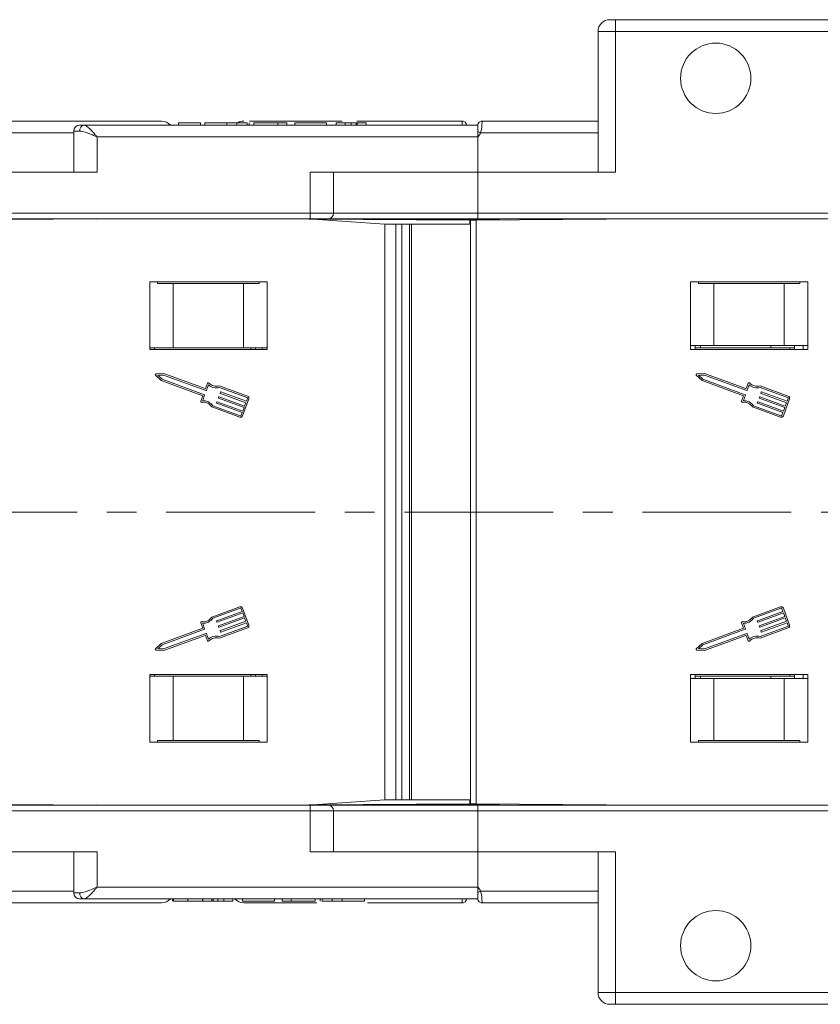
# Model space of a CAD drawing. Header units: millimetres. Extents: x 2548 to 3470, y -441 to 211.
# Tile 12 of 49: x 2977 to 3045, y -289 to -205. Entities that reach past the tile are written whole.
import ezdxf

# ---------------------------------------------------------------- set-up
doc = ezdxf.new("R2010")
doc.units = ezdxf.units.MM
doc.linetypes.add('CENTERX2', pattern=[20.32, 12.7, -2.54, 2.54, -2.54])

msp = doc.modelspace()

# ---------------------------------------------------------------- linework, layer by layer
at = {"color": 7, "linetype": 'Continuous', "lineweight": 15}
for p, q in [((3027.815, -204.671), (3027.315, -204.671)), ((3027.815, -204.671), (3027.815, -205.671)), ((3027.815, -204.671), (3060.864, -204.671)), ((3026.315, -205.671), (3026.315, -217.671)), ((3026.315, -205.671), (3027.815, -205.671)), ((3027.815, -205.671), (3027.815, -217.671)), ((3060.864, -205.671), (3027.815, -205.671)), ((2970.412, -213.321), (2989.062, -213.321)), ((2996.569, -213.321), (3004.465, -213.321)), ((3005.726, -213.321), (3014.725, -213.321)), ((3014.725, -213.321), (3014.725, -213.321)), ((3016.412, -213.321), (3026.315, -213.321)), ((2981.562, -214.171), (2981.562, -217.671)), ((2981.562, -214.171), (2982.071, -214.171)), ((2982.062, -213.671), (2982.444, -213.671)), ((2982.444, -213.671), (3016.062, -213.671)), ((2990.504, -213.471), (2990.504, -213.671)), ((2992.395, -213.471), (2992.395, -213.671)), ((2992.742, -213.471), (2992.742, -213.671)), ((2994.645, -213.471), (2994.645, -213.671)), ((2995.488, -213.471), (2995.488, -213.671)), ((2996.358, -213.471), (2996.358, -213.671)), ((2996.536, -213.471), (2996.536, -213.671)), ((2996.947, -213.471), (2996.947, -213.671)), ((2998.998, -213.471), (2996.947, -213.471)), ((2998.998, -213.471), (2998.998, -213.671)), ((2999.767, -213.471), (2998.998, -213.471)), ((2999.767, -213.471), (2999.767, -213.671)), ((3000.434, -213.471), (3000.434, -213.671)), ((3003.152, -213.471), (3000.434, -213.471)), ((3003.152, -213.471), (3003.152, -213.671)), ((3004.742, -213.471), (3003.972, -213.471)), ((3003.972, -213.471), (3003.972, -213.671)), ((3004.742, -213.471), (3004.742, -213.671)), ((3005.251, -213.471), (3005.251, -213.671)), ((3005.663, -213.471), (3005.663, -213.671)), ((3005.767, -213.471), (3005.767, -213.671)), ((3006.536, -213.471), (3005.767, -213.471)), ((3006.536, -213.471), (3006.536, -213.671)), ((3016.062, -213.671), (3016.062, -214.196)), ((3016.062, -214.196), (3016.062, -214.671)), ((2981.562, -214.321), (2970.297, -214.321)), ((2983.562, -214.671), (2983.562, -217.671)), ((3016.062, -214.671), (2983.562, -214.671)), ((3016.062, -214.671), (3016.062, -217.671)), ((3026.315, -214.321), (3016.297, -214.321)), ((2970.062, -217.671), (2983.562, -217.671)), ((3001.744, -221.171), (3001.744, -217.671)), ((3016.062, -217.671), (3001.744, -217.671)), ((3003.744, -221.171), (3003.744, -217.671)), ((3016.062, -221.171), (3016.062, -217.671)), ((3027.815, -217.671), (3016.062, -217.671)), ((2970.062, -221.171), (3001.744, -221.171)), ((3001.744, -221.671), (2970.062, -221.671)), ((2984.562, -221.671), (2970.064, -221.741)), ((2983.575, -221.671), (2983.5, -221.676)), ((2983.575, -221.676), (2983.575, -221.671)), ((3008.105, -222.121), (3001.562, -221.671)), ((3015.073, -221.741), (3001.637, -221.676)), ((3015.364, -221.768), (3001.666, -221.678)), ((3001.744, -221.671), (3001.744, -221.171)), ((3001.744, -221.171), (3003.744, -221.171)), ((3003.244, -221.671), (3001.744, -221.671)), ((3016.062, -221.671), (3003.244, -221.671)), ((3003.744, -221.171), (3016.062, -221.171)), ((3017.909, -221.755), (3015.073, -221.741)), ((3015.073, -221.766), (3015.073, -221.741)), ((3030.713, -221.671), (3015.924, -221.768)), ((3016.062, -221.171), (3060.864, -221.171)), ((3016.062, -221.671), (3016.062, -221.171)), ((3060.864, -221.671), (3016.062, -221.671)), ((3029.575, -221.671), (3029.455, -221.679)), ((3029.575, -221.678), (3029.575, -221.671)), ((3030.575, -221.671), (3030.568, -221.672)), ((3008.105, -271.221), (3008.105, -222.121)), ((3008.105, -222.121), (3009.069, -222.121)), ((3009.069, -222.121), (3009.069, -271.221)), ((3009.564, -222.121), (3009.069, -222.121)), ((3009.564, -271.221), (3009.564, -222.121)), ((3010.228, -222.121), (3009.564, -222.121)), ((3010.228, -222.121), (3010.228, -271.221)), ((3010.385, -222.121), (3010.228, -222.121)), ((3010.385, -222.121), (3010.385, -271.221)), ((3015.364, -222.121), (3010.385, -222.121)), ((3015.364, -221.768), (3015.644, -221.769)), ((3015.364, -222.121), (3015.364, -221.768)), ((3015.424, -221.771), (3015.924, -221.768)), ((3015.424, -271.571), (3015.424, -221.771)), ((3015.924, -221.768), (3015.924, -271.574)), ((2998.062, -227.021), (2988.062, -227.021)), ((2988.062, -227.021), (2988.062, -232.821)), ((2988.729, -227.171), (2988.729, -227.021)), ((2990.062, -227.171), (2988.729, -227.171)), ((2990.062, -232.671), (2990.062, -227.171)), ((2996.062, -227.171), (2990.062, -227.171)), ((2996.062, -232.671), (2996.062, -227.171)), ((2997.395, -227.171), (2996.062, -227.171)), ((2997.395, -227.021), (2997.395, -227.171)), ((2998.062, -232.821), (2998.062, -227.021)), ((3044.213, -227.021), (3034.213, -227.021)), ((3034.213, -227.021), (3034.213, -232.821)), ((3034.88, -227.171), (3034.88, -227.021)), ((3036.213, -227.171), (3034.88, -227.171)), ((3036.213, -232.471), (3036.213, -227.171)), ((3042.213, -227.171), (3036.213, -227.171)), ((3042.213, -232.471), (3042.213, -227.171)), ((3043.546, -227.171), (3042.213, -227.171)), ((3043.546, -227.021), (3043.546, -227.171)), ((3044.213, -232.821), (3044.213, -227.021)), ((2990.062, -232.671), (2988.062, -232.671)), ((2988.462, -232.821), (2988.462, -232.671)), ((2996.062, -232.671), (2990.062, -232.671)), ((2998.062, -232.671), (2996.062, -232.671)), ((2996.675, -232.671), (2996.675, -232.821)), ((2997.075, -232.821), (2997.075, -232.671)), ((2997.662, -232.821), (2997.662, -232.671)), ((3036.213, -232.471), (3034.213, -232.471)), ((3034.613, -232.821), (3034.613, -232.471)), ((3035.075, -232.671), (3034.613, -232.671)), ((3035.075, -232.671), (3035.075, -232.471)), ((3041.075, -232.671), (3035.075, -232.671)), ((3042.213, -232.471), (3036.213, -232.471)), ((3041.075, -232.671), (3041.075, -232.471)), ((3043.075, -232.671), (3041.075, -232.671)), ((3044.213, -232.471), (3042.213, -232.471)), ((3042.675, -232.671), (3042.675, -232.821)), ((3043.075, -232.821), (3043.075, -232.471)), ((3043.813, -232.821), (3043.813, -232.471)), ((2988.062, -232.821), (2998.062, -232.821)), ((3034.213, -232.821), (3044.213, -232.821)), ((2988.553, -234.999), (2989.04, -235.454)), ((2989.259, -234.855), (2988.594, -234.889)), ((2989.239, -234.984), (2988.75, -235.009)), ((2988.75, -235.009), (2989.108, -235.343)), ((2992.852, -236.303), (2989.239, -234.984)), ((2992.776, -236.14), (2989.259, -234.855)), ((3034.704, -234.999), (3035.191, -235.454)), ((3035.41, -234.855), (3034.745, -234.889)), ((3035.39, -234.984), (3034.901, -235.009)), ((3034.901, -235.009), (3035.259, -235.343)), ((3039.003, -236.303), (3035.39, -234.984)), ((3038.927, -236.14), (3035.41, -234.855)), ((2989.04, -235.454), (2992.587, -236.75)), ((2989.108, -235.343), (2992.72, -236.663)), ((2992.975, -235.687), (2992.817, -236.121)), ((2993.062, -235.821), (2992.893, -236.284)), ((2996.394, -236.782), (2994.016, -235.913)), ((3035.191, -235.454), (3038.738, -236.75)), ((3035.259, -235.343), (3038.871, -236.663)), ((3039.126, -235.687), (3038.968, -236.121)), ((3039.213, -235.821), (3039.044, -236.284)), ((3042.545, -236.782), (3040.167, -235.913)), ((2992.587, -236.75), (2992.417, -237.214)), ((2992.739, -236.704), (2992.57, -237.168)), ((2993.911, -236.928), (2993.933, -236.868)), ((2993.974, -236.849), (2996.147, -237.643)), ((2996.35, -236.902), (2994.009, -236.047)), ((2994.064, -236.509), (2994.086, -236.449)), ((2996.257, -237.344), (2994.083, -236.55)), ((2994.127, -236.43), (2996.301, -237.224)), ((3038.738, -236.75), (3038.568, -237.214)), ((3038.89, -236.704), (3038.721, -237.168)), ((3040.062, -236.928), (3040.084, -236.868)), ((3040.125, -236.849), (3042.298, -237.643)), ((3042.501, -236.902), (3040.161, -236.047)), ((3040.215, -236.509), (3040.237, -236.449)), ((3042.408, -237.344), (3040.234, -236.55)), ((3040.278, -236.43), (3042.452, -237.224)), ((2993.359, -237.712), (2995.737, -238.581)), ((2993.44, -237.606), (2995.781, -238.461)), ((2993.757, -237.348), (2993.779, -237.288)), ((2995.95, -238.183), (2993.776, -237.389)), ((2993.82, -237.269), (2995.994, -238.063)), ((2996.103, -237.763), (2993.93, -236.969)), ((2995.982, -238.467), (2996.508, -237.028)), ((2996.147, -237.643), (2996.257, -237.344)), ((2996.301, -237.224), (2996.388, -236.984)), ((3039.51, -237.712), (3041.888, -238.581)), ((3039.591, -237.606), (3041.932, -238.461)), ((3039.909, -237.348), (3039.93, -237.288)), ((3042.101, -238.183), (3039.928, -237.389)), ((3039.971, -237.269), (3042.145, -238.063)), ((3042.254, -237.763), (3040.081, -236.969)), ((3042.133, -238.467), (3042.659, -237.028)), ((3042.298, -237.643), (3042.408, -237.344)), ((3042.452, -237.224), (3042.539, -236.984)), ((2995.862, -238.423), (2995.95, -238.183)), ((2995.994, -238.063), (2996.103, -237.763)), ((3042.013, -238.423), (3042.101, -238.183)), ((3042.145, -238.063), (3042.254, -237.763)), ((2995.737, -254.761), (2993.359, -255.63)), ((2995.781, -254.881), (2993.44, -255.736)), ((2993.776, -255.953), (2995.95, -255.159)), ((2995.994, -255.279), (2993.82, -256.073)), ((2995.95, -255.159), (2995.862, -254.919)), ((2996.508, -256.314), (2995.982, -254.875)), ((2996.103, -255.578), (2995.994, -255.279)), ((3041.888, -254.761), (3039.51, -255.63)), ((3041.932, -254.881), (3039.591, -255.736)), ((3039.928, -255.953), (3042.101, -255.159)), ((3042.145, -255.279), (3039.971, -256.073)), ((3042.101, -255.159), (3042.013, -254.919)), ((3042.659, -256.314), (3042.133, -254.875)), ((3042.254, -255.578), (3042.145, -255.279)), ((2992.417, -256.128), (2992.587, -256.592)), ((2992.57, -256.174), (2992.739, -256.638)), ((2993.779, -256.054), (2993.757, -255.994)), ((2993.93, -256.373), (2996.103, -255.578)), ((2996.147, -255.698), (2993.974, -256.493)), ((2994.083, -256.792), (2996.257, -255.998)), ((2996.301, -256.118), (2994.127, -256.912)), ((2996.257, -255.998), (2996.147, -255.698)), ((2996.388, -256.358), (2996.301, -256.118)), ((3038.568, -256.128), (3038.738, -256.592)), ((3038.721, -256.174), (3038.89, -256.638)), ((3039.93, -256.054), (3039.909, -255.994)), ((3040.081, -256.373), (3042.254, -255.578)), ((3042.298, -255.698), (3040.125, -256.493)), ((3040.234, -256.792), (3042.408, -255.998)), ((3042.452, -256.118), (3040.278, -256.912)), ((3042.408, -255.998), (3042.298, -255.698)), ((3042.539, -256.358), (3042.452, -256.118)), ((2992.587, -256.592), (2989.04, -257.887)), ((2992.72, -256.679), (2989.108, -257.998)), ((2989.239, -258.358), (2992.852, -257.038)), ((2993.933, -256.474), (2993.911, -256.414)), ((2994.009, -257.295), (2996.35, -256.44)), ((2994.016, -257.429), (2996.394, -256.56)), ((2994.086, -256.893), (2994.064, -256.833)), ((3038.738, -256.592), (3035.191, -257.887)), ((3038.871, -256.679), (3035.259, -257.998)), ((3035.39, -258.358), (3039.003, -257.038)), ((3040.084, -256.474), (3040.062, -256.414)), ((3040.161, -257.295), (3042.501, -256.44)), ((3040.167, -257.429), (3042.545, -256.56)), ((3040.237, -256.893), (3040.215, -256.833)), ((2989.259, -258.487), (2992.776, -257.202)), ((2992.817, -257.221), (2992.975, -257.655)), ((2992.893, -257.057), (2993.062, -257.521)), ((3035.41, -258.487), (3038.927, -257.202)), ((3038.968, -257.221), (3039.126, -257.655)), ((3039.044, -257.057), (3039.213, -257.521)), ((2989.04, -257.887), (2988.553, -258.342)), ((2988.594, -258.453), (2989.259, -258.487)), ((2989.108, -257.998), (2988.75, -258.333)), ((2988.75, -258.333), (2989.239, -258.358)), ((3035.191, -257.887), (3034.704, -258.342)), ((3034.745, -258.453), (3035.41, -258.487)), ((3035.259, -257.998), (3034.901, -258.333)), ((3034.901, -258.333), (3035.39, -258.358)), ((2988.062, -260.521), (2988.062, -266.321)), ((2998.062, -260.521), (2988.062, -260.521)), ((2990.062, -260.671), (2988.062, -260.671)), ((2988.462, -260.671), (2988.462, -260.521)), ((2990.062, -260.671), (2990.062, -266.171)), ((2996.062, -260.671), (2990.062, -260.671)), ((2996.062, -260.671), (2996.062, -266.171)), ((2998.062, -260.671), (2996.062, -260.671)), ((2996.675, -260.521), (2996.675, -260.671)), ((2997.075, -260.671), (2997.075, -260.521)), ((2997.662, -260.671), (2997.662, -260.521)), ((2998.062, -266.321), (2998.062, -260.521)), ((3034.213, -260.521), (3034.213, -266.321)), ((3044.213, -260.521), (3034.213, -260.521)), ((3034.213, -260.871), (3036.213, -260.871)), ((3034.613, -260.871), (3034.613, -260.521)), ((3035.075, -260.671), (3034.613, -260.671)), ((3035.075, -260.671), (3035.075, -260.871)), ((3041.075, -260.671), (3035.075, -260.671)), ((3036.213, -260.871), (3036.213, -266.171)), ((3036.213, -260.871), (3042.213, -260.871)), ((3041.075, -260.671), (3041.075, -260.871)), ((3043.075, -260.671), (3041.075, -260.671)), ((3042.213, -260.871), (3042.213, -266.171)), ((3042.213, -260.871), (3044.213, -260.871)), ((3042.675, -260.521), (3042.675, -260.671)), ((3043.075, -260.871), (3043.075, -260.521)), ((3043.813, -260.871), (3043.813, -260.521)), ((3044.213, -266.321), (3044.213, -260.521)), ((2988.729, -266.171), (2988.729, -266.321)), ((2990.062, -266.171), (2988.729, -266.171)), ((2996.062, -266.171), (2990.062, -266.171)), ((2997.395, -266.171), (2996.062, -266.171)), ((2997.395, -266.321), (2997.395, -266.171)), ((3034.88, -266.171), (3036.213, -266.171)), ((3034.88, -266.321), (3034.88, -266.171)), ((3036.213, -266.171), (3042.213, -266.171)), ((3042.213, -266.171), (3043.546, -266.171)), ((3043.546, -266.171), (3043.546, -266.321)), ((2988.062, -266.321), (2998.062, -266.321)), ((3034.213, -266.321), (3044.213, -266.321)), ((3001.562, -271.671), (3008.105, -271.221)), ((3009.069, -271.221), (3008.105, -271.221)), ((3009.069, -271.221), (3009.564, -271.221)), ((3009.564, -271.221), (3010.228, -271.221)), ((3010.228, -271.221), (3010.385, -271.221)), ((3010.385, -271.221), (3015.364, -271.221)), ((3015.364, -271.574), (3015.364, -271.221)), ((3001.744, -271.671), (2970.062, -271.671)), ((2970.064, -271.601), (2984.562, -271.671)), ((2983.5, -271.666), (2983.575, -271.671)), ((2983.575, -271.671), (2983.575, -271.666)), ((3001.637, -271.666), (3015.073, -271.601)), ((3001.666, -271.664), (3015.364, -271.574)), ((3001.744, -271.671), (3001.744, -272.171)), ((3003.244, -271.671), (3001.744, -271.671)), ((3003.244, -271.671), (3016.062, -271.671)), ((3015.073, -271.601), (3015.073, -271.576)), ((3015.073, -271.601), (3017.909, -271.587)), ((3015.644, -271.572), (3015.364, -271.574)), ((3015.924, -271.574), (3015.424, -271.571)), ((3015.924, -271.574), (3030.713, -271.671)), ((3016.062, -272.171), (3016.062, -271.671)), ((3016.062, -271.671), (3060.864, -271.671)), ((3029.455, -271.663), (3029.575, -271.671)), ((3029.575, -271.671), (3029.575, -271.663)), ((3030.568, -271.67), (3030.575, -271.671)), ((2970.062, -272.171), (3001.744, -272.171)), ((3001.744, -272.171), (3001.744, -275.671)), ((3001.744, -272.171), (3003.744, -272.171)), ((3003.744, -275.671), (3003.744, -272.171)), ((3016.062, -272.171), (3003.744, -272.171)), ((3016.062, -272.171), (3016.062, -275.671)), ((3060.864, -272.171), (3016.062, -272.171)), ((2970.062, -275.671), (2983.562, -275.671)), ((2981.562, -275.671), (2981.562, -279.171)), ((2983.562, -278.671), (2983.562, -275.671)), ((3016.062, -275.671), (3001.744, -275.671)), ((3016.062, -275.671), (3027.815, -275.671)), ((3016.062, -278.671), (3016.062, -275.671)), ((3026.315, -275.671), (3026.315, -287.671)), ((3027.815, -275.671), (3027.815, -287.671)), ((3016.062, -278.671), (2983.562, -278.671)), ((3016.062, -279.146), (3016.062, -278.671)), ((2981.562, -279.021), (2970.297, -279.021)), ((2981.562, -279.171), (2982.071, -279.171)), ((2982.062, -279.671), (2982.444, -279.671)), ((2982.444, -279.671), (3016.062, -279.671)), ((2989.985, -279.871), (2989.985, -279.671)), ((2990.073, -279.871), (2990.073, -279.671)), ((2991.314, -279.871), (2991.314, -279.671)), ((2992.549, -279.871), (2992.549, -279.671)), ((2992.588, -279.871), (2992.588, -279.671)), ((2993.357, -279.871), (2993.357, -279.671)), ((2993.461, -279.871), (2993.461, -279.671)), ((2993.873, -279.871), (2993.873, -279.671)), ((2994.383, -279.871), (2994.383, -279.671)), ((2995.152, -279.871), (2995.152, -279.671)), ((2995.972, -279.871), (2995.972, -279.671)), ((2998.69, -279.871), (2998.69, -279.671)), ((2999.357, -279.871), (2999.357, -279.671)), ((3000.126, -279.871), (3000.126, -279.671)), ((3002.177, -279.871), (3002.177, -279.671)), ((3002.588, -279.871), (3002.588, -279.671)), ((3002.766, -279.871), (3002.766, -279.671)), ((3003.637, -279.871), (3003.637, -279.671)), ((3004.48, -279.871), (3004.48, -279.671)), ((3006.383, -279.871), (3006.383, -279.671)), ((3016.062, -279.671), (3016.062, -279.146)), ((3026.315, -279.021), (3016.297, -279.021)), ((2970.412, -280.021), (2989.062, -280.021)), ((2992.588, -279.871), (2993.357, -279.871)), ((2994.383, -279.871), (2995.152, -279.871)), ((2995.972, -279.871), (2998.69, -279.871)), ((2996.075, -280.021), (3002.302, -280.021)), ((2999.357, -279.871), (3000.126, -279.871)), ((3000.126, -279.871), (3002.177, -279.871)), ((3006.645, -280.021), (3014.725, -280.021)), ((3014.725, -280.021), (3014.725, -280.021)), ((3016.412, -280.021), (3026.315, -280.021)), ((3027.815, -287.671), (3026.315, -287.671)), ((3027.815, -287.671), (3060.864, -287.671)), ((3027.815, -287.671), (3027.815, -288.671)), ((3027.315, -288.671), (3027.815, -288.671)), ((3060.864, -288.671), (3027.815, -288.671))]:
    msp.add_line(p, q, dxfattribs=at)
at = {"color": 1, "linetype": 'CENTERX2', "lineweight": 13}
msp.add_line((3388.248, -246.671), (2837.587, -246.671), dxfattribs=at)
at = {"color": 7, "linetype": 'Continuous', "lineweight": 15}
for centre in [(3036.364, -209.671), (3036.364, -283.671)]:
    msp.add_circle(centre, 3, dxfattribs=at)
for centre, radius, start, end in [((3027.315, -205.671), 1, 90, 180), ((2989.062, -214.321), 1, 40.5416, 90), ((2996.075, -214.321), 1, 90, 120.17863), ((3014.725, -213.671), 0.35, 0.00166, 90.00559), ((3014.725, -213.671), 0.35, 0, 90), ((3016.412, -213.671), 0.35, 89.99442, 179.99834), ((3016.412, -213.671), 0.35, 90, 180), ((2982.062, -214.171), 0.5, 90, 180), ((2982.519, -214.115), 0.451, 99.5202, 187.08135), ((2994.956, -254.217), 45.245, 61.85753, 62.19463), ((3003.244, -221.171), 0.5, 270, 0), ((2988.597, -234.953), 0.0638, 92.951, 226.90808), ((3034.748, -234.953), 0.0638, 92.951, 226.90808), ((2993.035, -235.709), 0.0638, 44.41454, 159.92954), ((2993.758, -235), 1.076, 229.69289, 283.48884), ((2993.758, -235), 0.949, 224.41454, 285.7472), ((3039.186, -235.709), 0.0638, 44.41454, 159.92954), ((3039.909, -235), 1.076, 229.69289, 283.48884), ((3039.909, -235), 0.949, 224.41454, 285.7472), ((2992.709, -236.693), 0.0319, 339.92954, 69.92954), ((2992.787, -236.11), 0.0319, 249.92954, 339.92954), ((2992.863, -236.274), 0.0319, 249.92954, 339.92954), ((2993.963, -236.879), 0.0319, 69.92954, 159.92954), ((2994.094, -236.52), 0.0319, 159.92954, 249.92954), ((2994.116, -236.46), 0.0319, 69.92954, 159.92954), ((2996.328, -236.962), 0.192, 339.92954, 69.92954), ((3038.86, -236.693), 0.0319, 339.92954, 69.92954), ((3038.938, -236.11), 0.0319, 249.92954, 339.92954), ((3039.014, -236.274), 0.0319, 249.92954, 339.92954), ((3040.114, -236.879), 0.0319, 69.92954, 159.92954), ((3040.245, -236.52), 0.0319, 159.92954, 249.92954), ((3040.267, -236.46), 0.0319, 69.92954, 159.92954), ((3042.479, -236.962), 0.192, 339.92954, 69.92954), ((2992.477, -237.236), 0.0638, 159.92954, 275.44455), ((2992.573, -238.244), 0.949, 34.11188, 95.44455), ((2992.573, -238.244), 1.076, 36.37025, 90.1662), ((2993.787, -237.359), 0.0319, 159.92954, 249.92954), ((2993.809, -237.299), 0.0319, 69.92954, 159.92954), ((2993.941, -236.939), 0.0319, 159.92954, 249.92954), ((2996.328, -236.962), 0.0638, 339.92954, 69.92954), ((3038.628, -237.236), 0.0638, 159.92954, 275.44455), ((3038.724, -238.244), 0.949, 34.11188, 95.44455), ((3038.724, -238.244), 1.076, 36.37025, 90.1662), ((3039.939, -237.359), 0.0319, 159.92954, 249.92954), ((3039.96, -237.299), 0.0319, 69.92954, 159.92954), ((3040.092, -236.939), 0.0319, 159.92954, 249.92954), ((3042.479, -236.962), 0.0638, 339.92954, 69.92954), ((2995.802, -238.401), 0.192, 249.92954, 339.92954), ((2995.802, -238.401), 0.0638, 249.92954, 339.92954), ((3041.954, -238.401), 0.192, 249.92954, 339.92954), ((3041.954, -238.401), 0.0638, 249.92954, 339.92954), ((2995.802, -254.941), 0.192, 20.07046, 110.07046), ((2995.802, -254.941), 0.0638, 20.07046, 110.07046), ((3041.954, -254.941), 0.192, 20.07046, 110.07046), ((3041.954, -254.941), 0.0638, 20.07046, 110.07046), ((2992.477, -256.106), 0.0638, 84.55545, 200.07046), ((2992.573, -255.098), 0.949, 264.55545, 325.88812), ((2992.573, -255.098), 1.076, 269.8338, 323.62975), ((2993.787, -255.983), 0.0319, 110.07046, 200.07046), ((2993.809, -256.043), 0.0319, 200.07046, 290.07046), ((3038.628, -256.106), 0.0638, 84.55545, 200.07046), ((3038.724, -255.098), 0.949, 264.55545, 325.88812), ((3038.724, -255.098), 1.076, 269.8338, 323.62975), ((3039.939, -255.983), 0.0319, 110.07046, 200.07046), ((3039.96, -256.043), 0.0319, 200.07046, 290.07046), ((2992.709, -256.649), 0.0319, 290.07046, 20.07046), ((2992.863, -257.068), 0.0319, 20.07046, 110.07046), ((2993.941, -256.403), 0.0319, 110.07046, 200.07046), ((2993.963, -256.463), 0.0319, 200.07046, 290.07046), ((2994.094, -256.822), 0.0319, 110.07046, 200.07046), ((2994.116, -256.882), 0.0319, 200.07046, 290.07046), ((2996.328, -256.38), 0.0638, 290.07046, 20.07046), ((2996.328, -256.38), 0.192, 290.07046, 20.07046), ((3038.86, -256.649), 0.0319, 290.07046, 20.07046), ((3039.014, -257.068), 0.0319, 20.07046, 110.07046), ((3040.092, -256.403), 0.0319, 110.07046, 200.07046), ((3040.114, -256.463), 0.0319, 200.07046, 290.07046), ((3040.245, -256.822), 0.0319, 110.07046, 200.07046), ((3040.267, -256.882), 0.0319, 200.07046, 290.07046), ((3042.479, -256.38), 0.0638, 290.07046, 20.07046), ((3042.479, -256.38), 0.192, 290.07046, 20.07046), ((2992.787, -257.232), 0.0319, 20.07046, 110.07046), ((2993.035, -257.633), 0.0638, 200.07046, 315.58546), ((2993.758, -258.342), 1.076, 76.51116, 130.30711), ((2993.758, -258.342), 0.949, 74.2528, 135.58546), ((3038.938, -257.232), 0.0319, 20.07046, 110.07046), ((3039.186, -257.633), 0.0638, 200.07046, 315.58546), ((3039.909, -258.342), 1.076, 76.51116, 130.30711), ((3039.909, -258.342), 0.949, 74.2528, 135.58546), ((2988.597, -258.389), 0.0638, 133.09192, 267.049), ((3034.748, -258.389), 0.0638, 133.09192, 267.049), ((3003.244, -272.171), 0.5, 0, 90), ((2982.062, -279.171), 0.5, 180, 270), ((2982.519, -279.226), 0.451, 172.91865, 260.4798), ((2989.062, -279.021), 1, 270, 319.4584), ((2996.075, -279.021), 1, 220.5416, 270), ((3014.725, -279.671), 0.35, 269.99441, 359.99834), ((3014.725, -279.671), 0.35, 270, 0), ((2994.956, -239.124), 45.245, 297.80537, 298.14247), ((3016.412, -279.671), 0.35, 180.00166, 270.00558), ((3016.412, -279.671), 0.35, 180, 270), ((3027.315, -287.671), 1, 180, 270)]:
    msp.add_arc(centre, radius, start, end, dxfattribs=at)
for points, knots in [([(3014.732, -213.671), (3014.729, -213.611), (3014.721, -213.47), (3014.723, -213.347), (3014.724, -213.329), (3014.725, -213.321)], [0, 0, 0, 0, 0.287161, 0.678403, 1, 1, 1, 1]), ([(3016.412, -213.321), (3016.412, -213.321), (3016.413, -213.323), (3016.415, -213.374), (3016.414, -213.552), (3016.398, -213.813), (3016.366, -214.087), (3016.316, -214.256), (3016.297, -214.321)], [0, 0, 0, 0, 0.0234843, 0.2373073, 0.4510924, 0.6637685, 0.8705553, 1, 1, 1, 1]), ([(2983.562, -214.671), (2983.559, -214.67), (2983.548, -214.665), (2983.51, -214.648), (2983.465, -214.629), (2983.318, -214.566), (2983.087, -214.467), (2982.791, -214.348), (2982.532, -214.258), (2982.294, -214.19), (2982.15, -214.178), (2982.071, -214.171)], [0, 0, 0, 0, 0.0050763, 0.0203242, 0.070651, 0.0888897, 0.2920738, 0.5005507, 0.6534347, 0.809647, 1, 1, 1, 1]), ([(2983.562, -214.671), (2983.56, -214.669), (2983.558, -214.666), (2983.552, -214.66), (2983.544, -214.65), (2983.53, -214.633), (2983.507, -214.607), (2983.48, -214.577), (2983.435, -214.525), (2983.356, -214.434), (2983.19, -214.246), (2983.036, -214.08), (2982.828, -213.879), (2982.637, -213.713), (2982.502, -213.684), (2982.444, -213.671)], [0, 0, 0, 0, 0.004076, 0.005312, 0.013833, 0.023499, 0.039938, 0.067959, 0.085914, 0.147188, 0.256834, 0.484715, 0.526697, 0.795371, 1, 1, 1, 1]), ([(2992.395, -213.471), (2992.376, -213.471), (2992.336, -213.471), (2991.87, -213.471), (2991.199, -213.471), (2990.736, -213.471), (2990.504, -213.471)], [0, 0, 0, 0, 0.280551, 0.5594882, 0.779434, 1, 1, 1, 1]), ([(2994.645, -213.471), (2994.347, -213.471), (2993.752, -213.471), (2993.089, -213.471), (2992.779, -213.471), (2992.754, -213.471), (2992.742, -213.471)], [0, 0, 0, 0, 0.279831, 0.558669, 0.779006, 1, 1, 1, 1]), ([(2995.488, -213.471), (2995.334, -213.471), (2995.06, -213.471), (2994.772, -213.471), (2994.645, -213.471)], [0, 0, 0, 0, 0.5595644, 1, 1, 1, 1]), ([(2996.358, -213.471), (2996.239, -213.471), (2996.028, -213.471), (2995.653, -213.471), (2995.488, -213.471)], [0, 0, 0, 0, 0.559956, 1, 1, 1, 1]), ([(3005.251, -213.471), (3005.158, -213.471), (3005.019, -213.471), (3004.865, -213.471), (3004.739, -213.471), (3004.74, -213.471), (3004.742, -213.471)], [0, 0, 0, 0, 0.249396, 0.374426, 0.499454, 1, 1, 1, 1]), ([(3005.663, -213.471), (3005.636, -213.471), (3005.582, -213.471), (3005.442, -213.471), (3005.323, -213.471), (3005.251, -213.471)], [0, 0, 0, 0, 0.280672, 0.560844, 1, 1, 1, 1]), ([(3005.767, -213.471), (3005.763, -213.471), (3005.755, -213.471), (3005.691, -213.471), (3005.663, -213.471)], [0, 0, 0, 0, 0.561018, 1, 1, 1, 1]), ([(3016.297, -214.321), (3016.285, -214.342), (3016.217, -214.463), (3016.132, -214.576), (3016.063, -214.67), (3016.062, -214.671)], [0, 0, 0, 0, 0.17537, 0.987913, 1, 1, 1, 1]), ([(2983.562, -278.671), (2983.559, -278.672), (2983.548, -278.677), (2983.51, -278.693), (2983.465, -278.713), (2983.207, -278.824), (2982.811, -278.991), (2982.357, -279.146), (2982.15, -279.164), (2982.071, -279.171)], [0, 0, 0, 0, 0.005088, 0.020369, 0.070807, 0.089086, 0.500311, 0.809226, 1, 1, 1, 1]), ([(2983.562, -278.671), (2983.56, -278.673), (2983.558, -278.675), (2983.552, -278.682), (2983.544, -278.692), (2983.53, -278.708), (2983.507, -278.735), (2983.48, -278.765), (2983.435, -278.817), (2983.356, -278.908), (2983.19, -279.095), (2983.036, -279.262), (2982.828, -279.463), (2982.637, -279.628), (2982.502, -279.658), (2982.444, -279.671)], [0, 0, 0, 0, 0.0040759, 0.005312, 0.0138325, 0.0234994, 0.0399385, 0.0679586, 0.0859142, 0.1471881, 0.2568342, 0.4847154, 0.5266974, 0.7953711, 1, 1, 1, 1]), ([(3016.297, -279.021), (3016.285, -278.999), (3016.217, -278.878), (3016.132, -278.765), (3016.063, -278.672), (3016.062, -278.671)], [0, 0, 0, 0, 0.17537, 0.987913, 1, 1, 1, 1]), ([(3014.732, -279.671), (3014.729, -279.731), (3014.721, -279.872), (3014.723, -279.995), (3014.724, -280.013), (3014.725, -280.021)], [0, 0, 0, 0, 0.287161, 0.678403, 1, 1, 1, 1]), ([(3016.412, -280.021), (3016.412, -280.021), (3016.413, -280.019), (3016.415, -279.967), (3016.414, -279.79), (3016.398, -279.529), (3016.366, -279.255), (3016.316, -279.086), (3016.297, -279.021)], [0, 0, 0, 0, 0.023484, 0.237307, 0.451092, 0.663769, 0.870555, 1, 1, 1, 1]), ([(2990.073, -279.871), (2990.135, -279.871), (2990.261, -279.871), (2990.702, -279.871), (2991.082, -279.871), (2991.314, -279.871)], [0, 0, 0, 0, 0.2801216, 0.5603549, 1, 1, 1, 1]), ([(2991.314, -279.871), (2991.509, -279.871), (2991.898, -279.871), (2992.342, -279.871), (2992.526, -279.871), (2992.541, -279.871), (2992.549, -279.871)], [0, 0, 0, 0, 0.280246, 0.558416, 0.778827, 1, 1, 1, 1]), ([(2993.357, -279.871), (2993.361, -279.871), (2993.369, -279.871), (2993.433, -279.871), (2993.461, -279.871)], [0, 0, 0, 0, 0.561018, 1, 1, 1, 1]), ([(2993.461, -279.871), (2993.488, -279.871), (2993.542, -279.871), (2993.683, -279.871), (2993.801, -279.871), (2993.873, -279.871)], [0, 0, 0, 0, 0.280672, 0.560844, 1, 1, 1, 1]), ([(2993.873, -279.871), (2993.966, -279.871), (2994.105, -279.871), (2994.259, -279.871), (2994.385, -279.871), (2994.384, -279.871), (2994.383, -279.871)], [0, 0, 0, 0, 0.249396, 0.374426, 0.499454, 1, 1, 1, 1]), ([(3002.766, -279.871), (3002.885, -279.871), (3003.096, -279.871), (3003.471, -279.871), (3003.637, -279.871)], [0, 0, 0, 0, 0.5599557, 1, 1, 1, 1]), ([(3003.637, -279.871), (3003.79, -279.871), (3004.064, -279.871), (3004.352, -279.871), (3004.48, -279.871)], [0, 0, 0, 0, 0.559564, 1, 1, 1, 1]), ([(3004.48, -279.871), (3004.778, -279.871), (3005.372, -279.871), (3006.035, -279.871), (3006.345, -279.871), (3006.37, -279.871), (3006.383, -279.871)], [0, 0, 0, 0, 0.279831, 0.558669, 0.779006, 1, 1, 1, 1])]:
    msp.add_open_spline(points, degree=3, knots=knots, dxfattribs=at)

doc.saveas('drawing.dxf')
